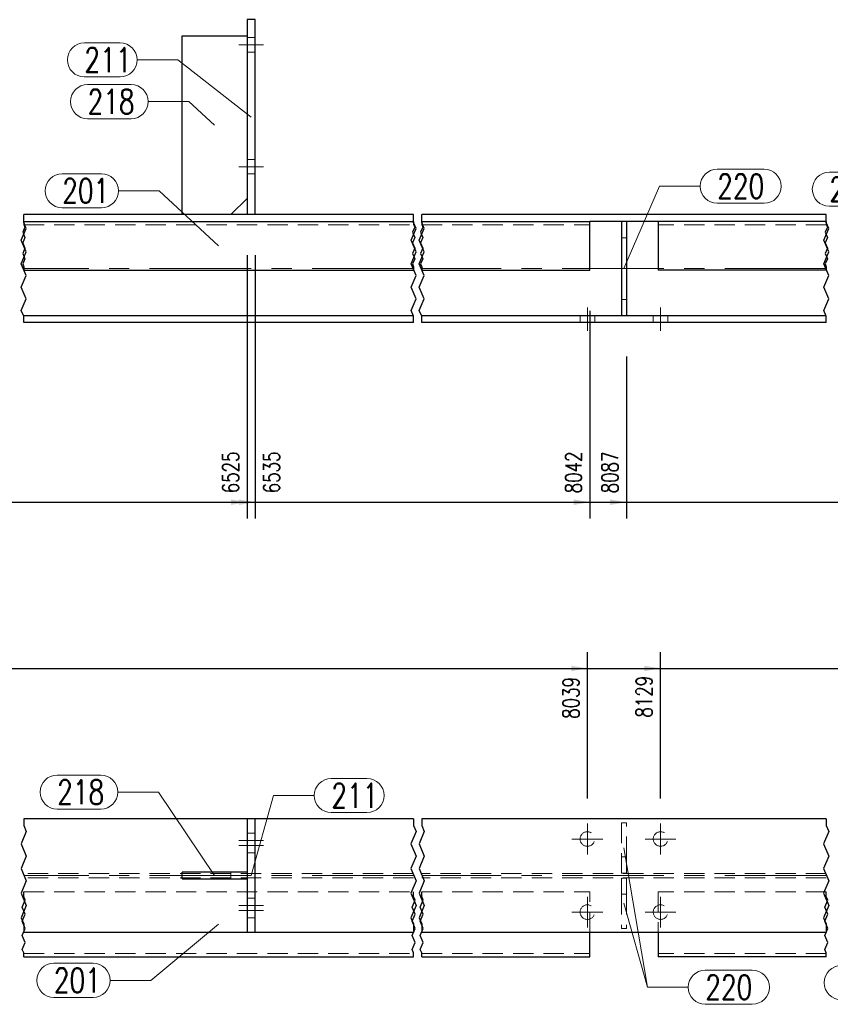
# Model space of a CAD drawing. Header units: millimetres. Extents: x -139 to 714, y 11567 to 12237.
# Tile 15 of 45: x 205 to 305, y 11806 to 11927. Entities that reach past the tile are written whole.
import ezdxf

# ---------------------------------------------------------------- set-up
doc = ezdxf.new("R2010")
doc.units = ezdxf.units.MM
doc.header["$LTSCALE"] = 10
doc.linetypes.add('HIDDEN', pattern=[0.375, 0.25, -0.125])
doc.linetypes.add('MITTE', pattern=[2, 1.25, -0.25, 0.25, -0.25])
doc.layers.get('Defpoints').update_dxf_attribs({"color": 1})
for name, color, linetype, lineweight in [('PS_Bolt', 4, 'Continuous', 13), ('PS_DIM', 4, 'Continuous', 13), ('PS_Hidden', 2, 'HIDDEN', 9), ('PS_Mid', 5, 'MITTE', 15), ('PS_Pos', 1, 'Continuous', 15), ('PS_Shape', 161, 'Continuous', 30), ('PS_SOLID', 7, 'Continuous', 30)]:
    doc.layers.add(name, color=color, linetype=linetype, lineweight=lineweight)
doc.styles.add('simplex', font='simplex.shx', dxfattribs={"width": 0.75})
doc.dimstyles.new('1_10_GŁ_DS1-LS10', dxfattribs={"dimtxt": 2, "dimasz": 2, "dimexe": 2, "dimexo": 5, "dimgap": 1, "dimtad": 1, "dimjust": 4, "dimdec": 0, "dimlfac": 10, "dimtxsty": 'simplex', "dimblk1": 'NONE', "dimsah": 1, "dimcen": 2, "dimclrd": 256, "dimclre": 256, "dimclrt": 3, "dimadec": 1, "dimazin": 0, "dimtfac": 1, "dimtdec": 0, "dimtmove": 2, "dimatfit": 3, "dimfxl": 1, "dimarcsym": 0})

# ---------------------------------------------------------------- blocks, each defined once
blk = doc.blocks.new('*D111')
at = {"layer": 'Defpoints', "color": 0, "transparency": 16777216}
for p in [(233.36, 11903.11), (-55.6, 11889.81), (233.36, 11867.71)]:
    blk.add_point(p, dxfattribs=at)
at = {"layer": 'PS_DIM', "lineweight": -2, "transparency": 16777216}
for p, q in [((233.36, 11898.11), (233.36, 11865.71)), ((-55.6, 11884.81), (-55.6, 11865.71)), ((-55.6, 11867.71), (231.36, 11867.71))]:
    blk.add_line(p, q, dxfattribs=at)
at = {"layer": 'PS_DIM', "transparency": 16777216}
blk.add_solid([(231.36, 11868.04), (231.36, 11867.37), (233.36, 11867.71)], dxfattribs=at)
at = {"layer": 'PS_DIM', "color": 3, "transparency": 16777216, "insert": (231.34, 11871.37), "char_height": 2, "attachment_point": 5, "rotation": 90, "style": 'simplex'}
blk.add_mtext('6525', dxfattribs=at)
blk = doc.blocks.new('_None')
blk = doc.blocks.new('*D112')
at = {"layer": 'Defpoints', "color": 0, "transparency": 16777216}
for p in [(234.36, 11903.11), (-55.6, 11889.81), (234.36, 11867.71)]:
    blk.add_point(p, dxfattribs=at)
at = {"layer": 'PS_DIM', "lineweight": -2, "transparency": 16777216}
for p, q in [((234.36, 11898.11), (234.36, 11865.71)), ((-55.6, 11884.81), (-55.6, 11865.71)), ((-55.6, 11867.71), (232.36, 11867.71))]:
    blk.add_line(p, q, dxfattribs=at)
at = {"layer": 'PS_DIM', "transparency": 16777216}
blk.add_solid([(232.36, 11868.04), (232.36, 11867.37), (234.36, 11867.71)], dxfattribs=at)
at = {"layer": 'PS_DIM', "color": 3, "transparency": 16777216, "insert": (236.38, 11871.37), "char_height": 2, "attachment_point": 5, "rotation": 90, "style": 'simplex'}
blk.add_mtext('6535', dxfattribs=at)
blk = doc.blocks.new('*D113')
at = {"layer": 'Defpoints', "color": 0, "transparency": 16777216}
for p in [(275.57, 11896.26), (-55.6, 11889.81), (275.57, 11867.71)]:
    blk.add_point(p, dxfattribs=at)
at = {"layer": 'PS_DIM', "lineweight": -2, "transparency": 16777216}
for p, q in [((275.57, 11891.26), (275.57, 11865.71)), ((-55.6, 11884.81), (-55.6, 11865.71)), ((-55.6, 11867.71), (273.57, 11867.71))]:
    blk.add_line(p, q, dxfattribs=at)
at = {"layer": 'PS_DIM', "transparency": 16777216}
blk.add_solid([(273.57, 11868.04), (273.57, 11867.37), (275.57, 11867.71)], dxfattribs=at)
at = {"layer": 'PS_DIM', "color": 3, "transparency": 16777216, "insert": (273.55, 11871.37), "char_height": 2, "attachment_point": 5, "rotation": 90, "style": 'simplex'}
blk.add_mtext('8042', dxfattribs=at)
blk = doc.blocks.new('*D114')
at = {"layer": 'Defpoints', "color": 0, "transparency": 16777216}
for p in [(280.06, 11890.66), (-55.6, 11889.81), (280.06, 11867.71)]:
    blk.add_point(p, dxfattribs=at)
at = {"layer": 'PS_DIM', "lineweight": -2, "transparency": 16777216}
for p, q in [((280.06, 11885.66), (280.06, 11865.71)), ((-55.6, 11884.81), (-55.6, 11865.71)), ((-55.6, 11867.71), (278.06, 11867.71))]:
    blk.add_line(p, q, dxfattribs=at)
at = {"layer": 'PS_DIM', "transparency": 16777216}
blk.add_solid([(278.06, 11868.04), (278.06, 11867.37), (280.06, 11867.71)], dxfattribs=at)
at = {"layer": 'PS_DIM', "color": 3, "transparency": 16777216, "insert": (278.04, 11871.37), "char_height": 2, "attachment_point": 5, "rotation": 90, "style": 'simplex'}
blk.add_mtext('8087', dxfattribs=at)
blk = doc.blocks.new('*D115')
at = {"layer": 'Defpoints', "color": 0, "transparency": 16777216}
for p in [(337.16, 11903.11), (-55.6, 11889.81), (337.16, 11867.71)]:
    blk.add_point(p, dxfattribs=at)
at = {"layer": 'PS_DIM', "lineweight": -2, "transparency": 16777216}
for p, q in [((337.16, 11898.11), (337.16, 11865.71)), ((-55.6, 11884.81), (-55.6, 11865.71)), ((-55.6, 11867.71), (335.16, 11867.71))]:
    blk.add_line(p, q, dxfattribs=at)
at = {"layer": 'PS_DIM', "transparency": 16777216}
blk.add_solid([(335.16, 11868.04), (335.16, 11867.37), (337.16, 11867.71)], dxfattribs=at)
at = {"layer": 'PS_DIM', "color": 3, "transparency": 16777216, "insert": (335.14, 11871.37), "char_height": 2, "attachment_point": 5, "rotation": 90, "style": 'simplex'}
blk.add_mtext('8825', dxfattribs=at)
blk = doc.blocks.new('*D116')
at = {"layer": 'Defpoints', "color": 0, "transparency": 16777216}
for p in [(338.16, 11903.11), (-55.6, 11889.81), (338.16, 11867.71)]:
    blk.add_point(p, dxfattribs=at)
at = {"layer": 'PS_DIM', "lineweight": -2, "transparency": 16777216}
for p, q in [((338.16, 11898.11), (338.16, 11865.71)), ((-55.6, 11884.81), (-55.6, 11865.71)), ((-55.6, 11867.71), (336.16, 11867.71))]:
    blk.add_line(p, q, dxfattribs=at)
at = {"layer": 'PS_DIM', "transparency": 16777216}
blk.add_solid([(336.16, 11868.04), (336.16, 11867.37), (338.16, 11867.71)], dxfattribs=at)
at = {"layer": 'PS_DIM', "color": 3, "transparency": 16777216, "insert": (340.18, 11871.37), "char_height": 2, "attachment_point": 5, "rotation": 90, "style": 'simplex'}
blk.add_mtext('8835', dxfattribs=at)
blk = doc.blocks.new('*D117')
at = {"layer": 'Defpoints', "color": 0, "transparency": 16777216}
for p in [(352.16, 11901.46), (-55.6, 11889.81), (352.16, 11867.71)]:
    blk.add_point(p, dxfattribs=at)
at = {"layer": 'PS_DIM', "lineweight": -2, "transparency": 16777216}
for p, q in [((352.16, 11896.46), (352.16, 11865.71)), ((-55.6, 11884.81), (-55.6, 11865.71)), ((-55.6, 11867.71), (350.16, 11867.71))]:
    blk.add_line(p, q, dxfattribs=at)
at = {"layer": 'PS_DIM', "transparency": 16777216}
blk.add_solid([(350.16, 11868.04), (350.16, 11867.37), (352.16, 11867.71)], dxfattribs=at)
at = {"layer": 'PS_DIM', "color": 3, "transparency": 16777216, "insert": (350.14, 11871.37), "char_height": 2, "attachment_point": 5, "rotation": 90, "style": 'simplex'}
blk.add_mtext('8975', dxfattribs=at)
blk = doc.blocks.new('*D118')
at = {"layer": 'Defpoints', "color": 0, "transparency": 16777216}
for p in [(392.16, 11896.26), (-55.6, 11889.81), (392.16, 11867.71)]:
    blk.add_point(p, dxfattribs=at)
at = {"layer": 'PS_DIM', "lineweight": -2, "transparency": 16777216}
for p, q in [((392.16, 11891.26), (392.16, 11865.71)), ((-55.6, 11884.81), (-55.6, 11865.71)), ((-55.6, 11867.71), (390.16, 11867.71))]:
    blk.add_line(p, q, dxfattribs=at)
at = {"layer": 'PS_DIM', "transparency": 16777216}
blk.add_solid([(390.16, 11868.04), (390.16, 11867.37), (392.16, 11867.71)], dxfattribs=at)
at = {"layer": 'PS_DIM', "color": 3, "transparency": 16777216, "insert": (390.14, 11871.05), "char_height": 2, "attachment_point": 5, "rotation": 90, "style": 'simplex'}
blk.add_mtext('9881', dxfattribs=at)
blk = doc.blocks.new('*D119')
at = {"layer": 'Defpoints', "color": 0, "transparency": 16777216}
for p in [(-55.6, 11889.81), (396.57, 11889.81), (396.57, 11867.71)]:
    blk.add_point(p, dxfattribs=at)
at = {"layer": 'PS_DIM', "lineweight": -2, "transparency": 16777216}
for p, q in [((-55.6, 11884.81), (-55.6, 11865.71)), ((396.57, 11884.81), (396.57, 11865.71)), ((-55.6, 11867.71), (394.57, 11867.71))]:
    blk.add_line(p, q, dxfattribs=at)
at = {"layer": 'PS_DIM', "transparency": 16777216}
blk.add_solid([(394.57, 11868.04), (394.57, 11867.37), (396.57, 11867.71)], dxfattribs=at)
at = {"layer": 'PS_DIM', "color": 3, "transparency": 16777216, "insert": (394.55, 11871.37), "char_height": 2, "attachment_point": 5, "rotation": 90, "style": 'simplex'}
blk.add_mtext('9925', dxfattribs=at)
blk = doc.blocks.new('*D120')
at = {"layer": 'Defpoints', "color": 0, "transparency": 16777216}
for p in [(-55.6, 11889.81), (398.07, 11884.71), (398.07, 11867.71)]:
    blk.add_point(p, dxfattribs=at)
at = {"layer": 'PS_DIM', "lineweight": -2, "transparency": 16777216}
for p, q in [((-55.6, 11884.81), (-55.6, 11865.71)), ((398.07, 11879.71), (398.07, 11865.71)), ((-55.6, 11867.71), (396.07, 11867.71))]:
    blk.add_line(p, q, dxfattribs=at)
at = {"layer": 'PS_DIM', "transparency": 16777216}
blk.add_solid([(396.07, 11868.04), (396.07, 11867.37), (398.07, 11867.71)], dxfattribs=at)
at = {"layer": 'PS_DIM', "color": 3, "transparency": 16777216, "insert": (400.09, 11871.37), "char_height": 2, "attachment_point": 5, "rotation": 90, "style": 'simplex'}
blk.add_mtext('9940', dxfattribs=at)
blk = doc.blocks.new('*D138')
at = {"layer": 'Defpoints', "color": 0, "transparency": 16777216}
for p in [(275.26, 11847.24), (275.26, 11826.24), (-55.6, 11814.74)]:
    blk.add_point(p, dxfattribs=at)
at = {"layer": 'PS_DIM', "lineweight": -2, "transparency": 16777216}
for p, q in [((-55.6, 11819.74), (-55.6, 11849.24)), ((275.26, 11831.24), (275.26, 11849.24)), ((-55.6, 11847.24), (273.26, 11847.24))]:
    blk.add_line(p, q, dxfattribs=at)
at = {"layer": 'PS_DIM', "transparency": 16777216}
blk.add_solid([(273.26, 11847.57), (273.26, 11846.91), (275.26, 11847.24)], dxfattribs=at)
at = {"layer": 'PS_DIM', "color": 3, "transparency": 16777216, "insert": (273.24, 11843.61), "char_height": 2, "attachment_point": 5, "rotation": 90, "style": 'simplex'}
blk.add_mtext('8039', dxfattribs=at)
blk = doc.blocks.new('*D139')
at = {"layer": 'Defpoints', "color": 0, "transparency": 16777216}
for p in [(284.26, 11847.24), (284.26, 11826.24), (-55.6, 11814.74)]:
    blk.add_point(p, dxfattribs=at)
at = {"layer": 'PS_DIM', "lineweight": -2, "transparency": 16777216}
for p, q in [((-55.6, 11819.74), (-55.6, 11849.24)), ((284.26, 11831.24), (284.26, 11849.24)), ((-55.6, 11847.24), (282.26, 11847.24))]:
    blk.add_line(p, q, dxfattribs=at)
at = {"layer": 'PS_DIM', "transparency": 16777216}
blk.add_solid([(282.26, 11847.57), (282.26, 11846.91), (284.26, 11847.24)], dxfattribs=at)
at = {"layer": 'PS_DIM', "color": 3, "transparency": 16777216, "insert": (282.24, 11843.76), "char_height": 2, "attachment_point": 5, "rotation": 90, "style": 'simplex'}
blk.add_mtext('8129', dxfattribs=at)
blk = doc.blocks.new('*D140')
at = {"layer": 'Defpoints', "color": 0, "transparency": 16777216}
for p in [(328.66, 11847.24), (328.66, 11833.74), (-55.6, 11814.74)]:
    blk.add_point(p, dxfattribs=at)
at = {"layer": 'PS_DIM', "lineweight": -2, "transparency": 16777216}
for p, q in [((-55.6, 11819.74), (-55.6, 11849.24)), ((328.66, 11838.74), (328.66, 11849.24)), ((-55.6, 11847.24), (326.66, 11847.24))]:
    blk.add_line(p, q, dxfattribs=at)
at = {"layer": 'PS_DIM', "transparency": 16777216}
blk.add_solid([(326.66, 11847.57), (326.66, 11846.91), (328.66, 11847.24)], dxfattribs=at)
at = {"layer": 'PS_DIM', "color": 3, "transparency": 16777216, "insert": (326.64, 11843.58), "char_height": 2, "attachment_point": 5, "rotation": 90, "style": 'simplex'}
blk.add_mtext('8740', dxfattribs=at)
blk = doc.blocks.new('*D141')
at = {"layer": 'Defpoints', "color": 0, "transparency": 16777216}
for p in [(348.66, 11847.24), (348.66, 11833.74), (-55.6, 11814.74)]:
    blk.add_point(p, dxfattribs=at)
at = {"layer": 'PS_DIM', "lineweight": -2, "transparency": 16777216}
for p, q in [((-55.6, 11819.74), (-55.6, 11849.24)), ((348.66, 11838.74), (348.66, 11849.24)), ((-55.6, 11847.24), (346.66, 11847.24))]:
    blk.add_line(p, q, dxfattribs=at)
at = {"layer": 'PS_DIM', "transparency": 16777216}
blk.add_solid([(346.66, 11847.57), (346.66, 11846.91), (348.66, 11847.24)], dxfattribs=at)
at = {"layer": 'PS_DIM', "color": 3, "transparency": 16777216, "insert": (346.64, 11843.58), "char_height": 2, "attachment_point": 5, "rotation": 90, "style": 'simplex'}
blk.add_mtext('8940', dxfattribs=at)
blk = doc.blocks.new('*D142')
at = {"layer": 'Defpoints', "color": 0, "transparency": 16777216}
for p in [(398.07, 11847.24), (398.07, 11828.74), (-55.6, 11814.74)]:
    blk.add_point(p, dxfattribs=at)
at = {"layer": 'PS_DIM', "lineweight": -2, "transparency": 16777216}
for p, q in [((-55.6, 11819.74), (-55.6, 11849.24)), ((398.07, 11833.74), (398.07, 11849.24)), ((-55.6, 11847.24), (396.07, 11847.24))]:
    blk.add_line(p, q, dxfattribs=at)
at = {"layer": 'PS_DIM', "transparency": 16777216}
blk.add_solid([(396.07, 11847.57), (396.07, 11846.91), (398.07, 11847.24)], dxfattribs=at)
at = {"layer": 'PS_DIM', "color": 3, "transparency": 16777216, "insert": (396.05, 11843.58), "char_height": 2, "attachment_point": 5, "rotation": 90, "style": 'simplex'}
blk.add_mtext('9940', dxfattribs=at)
blk = doc.blocks.new('*X347')
at = {"color": 1}
for p, q in [((205.86, 11902.12), (205.86, 11903.11)), ((205.86, 11902.26), (205.86, 11901.9)), ((253.86, 11902.12), (253.86, 11903.11)), ((253.86, 11902.26), (253.86, 11901.9)), ((254.86, 11902.12), (254.86, 11903.11)), ((254.86, 11902.26), (254.86, 11901.9)), ((304.66, 11902.12), (304.66, 11903.11)), ((304.66, 11902.26), (304.66, 11901.9)), ((205.56, 11899.96), (206.17, 11901.4)), ((206, 11901.58), (205.73, 11900.93)), ((206.17, 11901.4), (205.86, 11902.12)), ((205.86, 11901.9), (206, 11901.58)), ((253.56, 11899.96), (254.17, 11901.4)), ((254, 11901.58), (253.73, 11900.93)), ((254.17, 11901.4), (253.86, 11902.12)), ((253.86, 11901.9), (254, 11901.58)), ((254.56, 11899.96), (255.17, 11901.4)), ((255, 11901.58), (254.73, 11900.93)), ((255.17, 11901.4), (254.86, 11902.12)), ((254.86, 11901.9), (255, 11901.58)), ((304.36, 11899.96), (304.97, 11901.4)), ((304.8, 11901.58), (304.53, 11900.93)), ((304.97, 11901.4), (304.66, 11902.12)), ((304.66, 11901.9), (304.8, 11901.58)), ((206.17, 11898.52), (205.56, 11899.96)), ((205.73, 11900.93), (206, 11900.28)), ((206, 11900.28), (205.73, 11899.63)), ((254.17, 11898.52), (253.56, 11899.96)), ((253.73, 11900.93), (254, 11900.28)), ((254, 11900.28), (253.73, 11899.63)), ((255.17, 11898.52), (254.56, 11899.96)), ((254.73, 11900.93), (255, 11900.28)), ((255, 11900.28), (254.73, 11899.63)), ((304.97, 11898.52), (304.36, 11899.96)), ((304.53, 11900.93), (304.8, 11900.28)), ((304.8, 11900.28), (304.53, 11899.63)), ((205.73, 11899.63), (206, 11898.98)), ((206, 11898.98), (205.73, 11898.33)), ((253.73, 11899.63), (254, 11898.98)), ((254, 11898.98), (253.73, 11898.33)), ((254.73, 11899.63), (255, 11898.98)), ((255, 11898.98), (254.73, 11898.33)), ((304.53, 11899.63), (304.8, 11898.98)), ((304.8, 11898.98), (304.53, 11898.33)), ((205.56, 11897.07), (206.17, 11898.52)), ((205.73, 11898.33), (206, 11897.68)), ((206, 11897.68), (205.73, 11897.03)), ((253.56, 11897.07), (254.17, 11898.52)), ((253.73, 11898.33), (254, 11897.68)), ((254, 11897.68), (253.73, 11897.03)), ((254.56, 11897.07), (255.17, 11898.52)), ((254.73, 11898.33), (255, 11897.68)), ((255, 11897.68), (254.73, 11897.03)), ((304.36, 11897.07), (304.97, 11898.52)), ((304.53, 11898.33), (304.8, 11897.68)), ((304.8, 11897.68), (304.53, 11897.03)), ((206.17, 11895.63), (205.56, 11897.07)), ((205.73, 11897.03), (205.86, 11896.7)), ((205.86, 11896.7), (205.86, 11896.26)), ((254.17, 11895.63), (253.56, 11897.07)), ((253.73, 11897.03), (253.86, 11896.7)), ((253.86, 11896.7), (253.86, 11896.26)), ((255.17, 11895.63), (254.56, 11897.07)), ((254.73, 11897.03), (254.86, 11896.7)), ((254.86, 11896.7), (254.86, 11896.26)), ((304.97, 11895.63), (304.36, 11897.07)), ((304.53, 11897.03), (304.66, 11896.7)), ((304.66, 11896.7), (304.66, 11896.26)), ((205.56, 11894.19), (206.17, 11895.63)), ((253.56, 11894.19), (254.17, 11895.63)), ((254.56, 11894.19), (255.17, 11895.63)), ((304.36, 11894.19), (304.97, 11895.63)), ((206.17, 11892.75), (205.56, 11894.19)), ((254.17, 11892.75), (253.56, 11894.19)), ((255.17, 11892.75), (254.56, 11894.19)), ((304.97, 11892.75), (304.36, 11894.19)), ((205.56, 11891.31), (206.17, 11892.75)), ((253.56, 11891.31), (254.17, 11892.75)), ((254.56, 11891.31), (255.17, 11892.75)), ((304.36, 11891.31), (304.97, 11892.75)), ((205.86, 11890.59), (205.56, 11891.31)), ((253.86, 11890.59), (253.56, 11891.31)), ((254.86, 11890.59), (254.56, 11891.31)), ((304.66, 11890.59), (304.36, 11891.31)), ((205.86, 11889.81), (205.86, 11890.59)), ((253.86, 11889.81), (253.86, 11890.59)), ((254.86, 11889.81), (254.86, 11890.59)), ((304.66, 11889.81), (304.66, 11890.59))]:
    blk.add_line(p, q, dxfattribs=at)
at = {"layer": 'PS_Hidden', "color": 2, "linetype": 'HIDDEN'}
for p, q in [((234.36, 11924.91), (233.36, 11924.91)), ((234.36, 11923.11), (233.36, 11923.11)), ((234.36, 11909.91), (233.36, 11909.91)), ((234.36, 11908.11), (233.36, 11908.11)), ((205.86, 11901.86), (253.86, 11901.86)), ((254.86, 11901.86), (275.57, 11901.86)), ((304.66, 11901.86), (283.96, 11901.86)), ((279.46, 11900.26), (280.06, 11900.26)), ((280.06, 11892.66), (279.46, 11892.66)), ((274.36, 11890.66), (274.36, 11889.81)), ((276.16, 11890.66), (276.16, 11889.81)), ((283.36, 11890.66), (283.36, 11889.81)), ((285.16, 11890.66), (285.16, 11889.81))]:
    blk.add_line(p, q, dxfattribs=at)
at = {"layer": 'PS_Mid', "color": 5, "linetype": 'MITTE'}
for p, q in [((232.36, 11924.01), (235.36, 11924.01)), ((232.36, 11924.01), (235.36, 11924.01)), ((232.36, 11924.01), (235.36, 11924.01)), ((232.36, 11924.01), (235.36, 11924.01)), ((232.36, 11909.01), (235.36, 11909.01)), ((232.36, 11909.01), (235.36, 11909.01)), ((232.36, 11909.01), (235.36, 11909.01)), ((232.36, 11909.01), (235.36, 11909.01)), ((253.86, 11896.46), (205.86, 11896.46)), ((304.66, 11896.46), (254.86, 11896.46)), ((275.26, 11888.81), (275.26, 11891.66)), ((275.26, 11888.81), (275.26, 11891.66)), ((284.26, 11888.81), (284.26, 11891.66)), ((284.26, 11888.81), (284.26, 11891.66))]:
    blk.add_line(p, q, dxfattribs=at)
at = {"layer": 'PS_SOLID', "color": 7, "linetype": 'Continuous'}
for p, q in [((233.36, 11927.11), (233.36, 11903.11)), ((234.36, 11927.11), (233.36, 11927.11)), ((234.36, 11903.11), (234.36, 11927.11)), ((225.36, 11903.11), (225.36, 11925.11)), ((225.36, 11925.11), (233.36, 11925.11)), ((231.36, 11903.11), (233.36, 11905.11)), ((253.86, 11903.11), (205.86, 11903.11)), ((205.86, 11902.26), (253.86, 11902.26)), ((234.36, 11903.11), (233.36, 11903.11)), ((304.66, 11903.11), (254.86, 11903.11)), ((254.86, 11902.26), (275.57, 11902.26)), ((275.57, 11896.26), (275.57, 11902.26)), ((283.96, 11902.26), (275.57, 11902.26)), ((279.46, 11902.26), (279.46, 11890.66)), ((280.06, 11902.26), (280.06, 11890.66)), ((283.96, 11902.26), (283.96, 11896.26)), ((304.66, 11902.26), (283.96, 11902.26)), ((205.86, 11896.26), (253.86, 11896.26)), ((254.86, 11896.26), (275.57, 11896.26)), ((304.66, 11896.26), (283.96, 11896.26)), ((253.86, 11890.66), (205.86, 11890.66)), ((304.66, 11890.66), (254.86, 11890.66)), ((253.86, 11889.81), (205.86, 11889.81)), ((304.66, 11889.81), (254.86, 11889.81))]:
    blk.add_line(p, q, dxfattribs=at)
blk = doc.blocks.new('*X365')
at = {"color": 1}
for p, q in [((213.72, 11919.12), (219.08, 11919.12)), ((221.18, 11917.02), (226.18, 11917.02)), ((229.36, 11914.11), (226.18, 11917.02)), ((213.72, 11914.92), (219.08, 11914.92))]:
    blk.add_line(p, q, dxfattribs=at)
for centre, start, end in [((213.72, 11917.02), 90, 270), ((219.08, 11917.02), 270, 90)]:
    blk.add_arc(centre, 2.1, start, end, dxfattribs=at)
at = {"color": 2, "style": 'simplex', "width": 0.75}
blk.add_text('218', height=3, dxfattribs=at).set_placement((213.72, 11915.52))
blk = doc.blocks.new('*X366')
at = {"color": 1}
for p, q in [((210.6, 11908.14), (215.42, 11908.14)), ((217.52, 11906.04), (222.52, 11906.04)), ((229.84, 11899.26), (222.52, 11906.04)), ((210.6, 11903.94), (215.42, 11903.94))]:
    blk.add_line(p, q, dxfattribs=at)
for centre, start, end in [((210.6, 11906.04), 90, 270), ((215.42, 11906.04), 270, 90)]:
    blk.add_arc(centre, 2.1, start, end, dxfattribs=at)
at = {"color": 2, "style": 'simplex', "width": 0.75}
blk.add_text('201', height=3, dxfattribs=at).set_placement((210.6, 11904.54))
blk = doc.blocks.new('*X367')
at = {"color": 1}
for p, q in [((213.33, 11924.26), (217.72, 11924.26)), ((219.82, 11922.16), (224.82, 11922.16)), ((233.86, 11915.11), (224.82, 11922.16)), ((213.33, 11920.06), (217.72, 11920.06))]:
    blk.add_line(p, q, dxfattribs=at)
for centre, start, end in [((213.33, 11922.16), 90, 270), ((217.72, 11922.16), 270, 90)]:
    blk.add_arc(centre, 2.1, start, end, dxfattribs=at)
at = {"color": 2, "style": 'simplex', "width": 0.75}
blk.add_text('211', height=3, dxfattribs=at).set_placement((213.33, 11920.66))
blk = doc.blocks.new('*X371')
at = {"color": 1}
for p, q in [((305.05, 11908.33), (310.51, 11908.33)), ((312.61, 11906.23), (317.61, 11906.23)), ((331.16, 11901.86), (317.61, 11906.23)), ((305.05, 11904.13), (310.51, 11904.13))]:
    blk.add_line(p, q, dxfattribs=at)
for centre, start, end in [((305.05, 11906.23), 90, 270), ((310.51, 11906.23), 270, 90)]:
    blk.add_arc(centre, 2.1, start, end, dxfattribs=at)
at = {"color": 2, "style": 'simplex', "width": 0.75}
blk.add_text('214', height=3, dxfattribs=at).set_placement((305.05, 11904.73))
blk = doc.blocks.new('*X376')
at = {"color": 1}
for p, q in [((291.24, 11908.7), (297.02, 11908.7)), ((279.76, 11896.46), (284.14, 11906.6)), ((284.14, 11906.6), (289.14, 11906.6)), ((291.24, 11904.5), (297.02, 11904.5))]:
    blk.add_line(p, q, dxfattribs=at)
for centre, start, end in [((291.24, 11906.6), 90, 270), ((297.02, 11906.6), 270, 90)]:
    blk.add_arc(centre, 2.1, start, end, dxfattribs=at)
at = {"color": 2, "style": 'simplex', "width": 0.75}
blk.add_text('220', height=3, dxfattribs=at).set_placement((291.24, 11905.1))
blk = doc.blocks.new('*X377')
at = {"color": 1}
for p, q in [((291.24, 11908.7), (297.02, 11908.7)), ((279.76, 11896.46), (284.14, 11906.6)), ((284.14, 11906.6), (289.14, 11906.6)), ((291.24, 11904.5), (297.02, 11904.5))]:
    blk.add_line(p, q, dxfattribs=at)
for centre, start, end in [((291.24, 11906.6), 90, 270), ((297.02, 11906.6), 270, 90)]:
    blk.add_arc(centre, 2.1, start, end, dxfattribs=at)
at = {"color": 2, "style": 'simplex', "width": 0.75}
blk.add_text('220', height=3, dxfattribs=at).set_placement((291.24, 11905.1))
blk = doc.blocks.new('*X382')
at = {"color": 4, "linetype": 'Continuous'}
blk.add_line((284.26, 11826.24), (284.26, 11826.24), dxfattribs=at)
blk.add_line((284.26, 11826.24), (284.26, 11826.24), dxfattribs=at)
blk.add_line((284.26, 11826.24), (284.26, 11826.24), dxfattribs=at)
blk.add_line((284.26, 11826.24), (284.26, 11826.24), dxfattribs=at)
blk.add_line((284.26, 11826.24), (284.26, 11826.24), dxfattribs=at)
blk = doc.blocks.new('*X387')
at = {"color": 1}
for p, q in [((205.86, 11828.74), (205.86, 11827.92)), ((253.86, 11828.74), (253.86, 11827.92)), ((254.86, 11828.74), (254.86, 11827.92)), ((304.66, 11828.74), (304.66, 11827.92)), ((206.18, 11827.16), (205.54, 11825.64)), ((205.86, 11827.92), (206.18, 11827.16)), ((254.18, 11827.16), (253.54, 11825.64)), ((253.86, 11827.92), (254.18, 11827.16)), ((255.18, 11827.16), (254.54, 11825.64)), ((254.86, 11827.92), (255.18, 11827.16)), ((304.98, 11827.16), (304.34, 11825.64)), ((304.66, 11827.92), (304.98, 11827.16)), ((205.54, 11825.64), (206.18, 11824.12)), ((253.54, 11825.64), (254.18, 11824.12)), ((254.54, 11825.64), (255.18, 11824.12)), ((304.34, 11825.64), (304.98, 11824.12)), ((206.18, 11824.12), (205.54, 11822.61)), ((254.18, 11824.12), (253.54, 11822.61)), ((255.18, 11824.12), (254.54, 11822.61)), ((304.98, 11824.12), (304.34, 11822.61)), ((205.54, 11822.61), (206.18, 11821.09)), ((253.54, 11822.61), (254.18, 11821.09)), ((254.54, 11822.61), (255.18, 11821.09)), ((304.34, 11822.61), (304.98, 11821.09)), ((206.18, 11821.09), (205.54, 11819.57)), ((254.18, 11821.09), (253.54, 11819.57)), ((255.18, 11821.09), (254.54, 11819.57)), ((304.98, 11821.09), (304.34, 11819.57)), ((205.54, 11819.57), (206.18, 11818.06)), ((205.68, 11817.85), (206.05, 11818.71)), ((205.86, 11819.15), (205.86, 11819.74)), ((206.05, 11818.71), (205.86, 11819.15)), ((253.54, 11819.57), (254.18, 11818.06)), ((253.68, 11817.85), (254.05, 11818.71)), ((253.86, 11819.15), (253.86, 11819.74)), ((254.05, 11818.71), (253.86, 11819.15)), ((254.54, 11819.57), (255.18, 11818.06)), ((254.68, 11817.85), (255.05, 11818.71)), ((254.86, 11819.15), (254.86, 11819.74)), ((255.05, 11818.71), (254.86, 11819.15)), ((304.34, 11819.57), (304.98, 11818.06)), ((304.48, 11817.85), (304.85, 11818.71)), ((304.66, 11819.15), (304.66, 11819.74)), ((304.85, 11818.71), (304.66, 11819.15)), ((206.18, 11818.06), (205.54, 11816.54)), ((206.05, 11816.98), (205.68, 11817.85)), ((254.18, 11818.06), (253.54, 11816.54)), ((254.05, 11816.98), (253.68, 11817.85)), ((255.18, 11818.06), (254.54, 11816.54)), ((255.05, 11816.98), (254.68, 11817.85)), ((304.98, 11818.06), (304.34, 11816.54)), ((304.85, 11816.98), (304.48, 11817.85)), ((205.54, 11816.54), (205.86, 11815.78)), ((205.68, 11816.11), (206.05, 11816.98)), ((206.05, 11815.24), (205.68, 11816.11)), ((253.54, 11816.54), (253.86, 11815.78)), ((253.68, 11816.11), (254.05, 11816.98)), ((254.05, 11815.24), (253.68, 11816.11)), ((254.54, 11816.54), (254.86, 11815.78)), ((254.68, 11816.11), (255.05, 11816.98)), ((255.05, 11815.24), (254.68, 11816.11)), ((304.34, 11816.54), (304.66, 11815.78)), ((304.48, 11816.11), (304.85, 11816.98)), ((304.85, 11815.24), (304.48, 11816.11)), ((205.68, 11814.38), (206.05, 11815.24)), ((205.86, 11815.78), (205.86, 11814.74)), ((253.68, 11814.38), (254.05, 11815.24)), ((253.86, 11815.78), (253.86, 11814.74)), ((254.68, 11814.38), (255.05, 11815.24)), ((254.86, 11815.78), (254.86, 11814.74)), ((304.48, 11814.38), (304.85, 11815.24)), ((304.66, 11815.78), (304.66, 11814.74)), ((206.05, 11813.51), (205.68, 11814.38)), ((254.05, 11813.51), (253.68, 11814.38)), ((255.05, 11813.51), (254.68, 11814.38)), ((304.85, 11813.51), (304.48, 11814.38)), ((205.68, 11812.64), (206.05, 11813.51)), ((205.86, 11812.21), (205.68, 11812.64)), ((253.68, 11812.64), (254.05, 11813.51)), ((253.86, 11812.21), (253.68, 11812.64)), ((254.68, 11812.64), (255.05, 11813.51)), ((254.86, 11812.21), (254.68, 11812.64)), ((304.48, 11812.64), (304.85, 11813.51)), ((304.66, 11812.21), (304.48, 11812.64)), ((205.86, 11811.74), (205.86, 11812.21)), ((253.86, 11811.74), (253.86, 11812.21)), ((254.86, 11811.74), (254.86, 11812.21)), ((304.66, 11811.74), (304.66, 11812.21))]:
    blk.add_line(p, q, dxfattribs=at)
at = {"layer": 'PS_Hidden', "color": 2, "linetype": 'HIDDEN'}
for p, q in [((280.06, 11828.24), (279.46, 11828.24)), ((279.46, 11828.24), (279.46, 11824.04)), ((280.06, 11824.04), (280.06, 11828.24)), ((233.36, 11826.94), (234.36, 11826.94)), ((233.36, 11824.54), (234.36, 11824.54)), ((279.46, 11824.04), (280.06, 11824.04)), ((279.46, 11822.04), (279.46, 11824.04)), ((280.06, 11824.04), (280.06, 11822.04)), ((253.86, 11822.01), (205.86, 11822.01)), ((253.86, 11821.46), (205.86, 11821.46)), ((231.36, 11822.14), (231.36, 11821.34)), ((304.66, 11822.01), (254.86, 11822.01)), ((304.66, 11821.46), (254.86, 11821.46)), ((280.06, 11822.04), (279.46, 11822.04)), ((279.46, 11819.44), (279.46, 11821.44)), ((279.46, 11821.44), (280.06, 11821.44)), ((280.06, 11821.44), (280.06, 11819.44)), ((205.86, 11819.74), (253.86, 11819.74)), ((233.36, 11818.94), (234.36, 11818.94)), ((254.86, 11819.74), (275.57, 11819.74)), ((275.57, 11814.74), (275.57, 11819.74)), ((279.46, 11819.44), (279.46, 11815.24)), ((280.06, 11819.44), (279.46, 11819.44)), ((280.06, 11819.44), (280.06, 11815.24)), ((283.96, 11819.74), (283.96, 11814.74)), ((304.66, 11819.74), (283.96, 11819.74)), ((233.36, 11816.54), (234.36, 11816.54)), ((280.06, 11815.24), (279.46, 11815.24)), ((205.86, 11812.14), (253.86, 11812.14)), ((254.86, 11812.14), (275.57, 11812.14)), ((304.66, 11812.14), (283.96, 11812.14))]:
    blk.add_line(p, q, dxfattribs=at)
at = {"layer": 'PS_Hidden', "color": 2, "extrusion": (0, 0, -1)}
for centre in [(-275.26, 11826.24), (-284.26, 11826.24), (-275.26, 11817.24), (-284.26, 11817.24)]:
    blk.add_circle(centre, 0.9, dxfattribs=at)
at = {"layer": 'PS_Mid', "color": 5, "linetype": 'MITTE'}
for p, q in [((275.26, 11828.14), (275.26, 11824.34)), ((284.26, 11828.14), (284.26, 11824.34)), ((232.36, 11826.04), (235.36, 11826.04)), ((232.36, 11826.04), (235.36, 11826.04)), ((277.16, 11826.24), (273.36, 11826.24)), ((286.16, 11826.24), (282.36, 11826.24)), ((232.36, 11825.44), (235.36, 11825.44)), ((232.36, 11825.44), (235.36, 11825.44)), ((253.86, 11821.74), (205.86, 11821.74)), ((304.66, 11821.74), (254.86, 11821.74)), ((275.26, 11819.14), (275.26, 11815.34)), ((284.26, 11819.14), (284.26, 11815.34)), ((232.36, 11818.04), (235.36, 11818.04)), ((232.36, 11818.04), (235.36, 11818.04)), ((232.36, 11817.44), (235.36, 11817.44)), ((232.36, 11817.44), (235.36, 11817.44)), ((277.16, 11817.24), (273.36, 11817.24)), ((286.16, 11817.24), (282.36, 11817.24))]:
    blk.add_line(p, q, dxfattribs=at)
at = {"layer": 'PS_SOLID', "color": 7, "linetype": 'Continuous'}
for p, q in [((233.36, 11828.74), (205.86, 11828.74)), ((233.36, 11828.74), (233.36, 11814.74)), ((234.36, 11828.74), (233.36, 11828.74)), ((234.36, 11814.74), (234.36, 11828.74)), ((253.86, 11828.74), (234.36, 11828.74)), ((304.66, 11828.74), (254.86, 11828.74)), ((225.36, 11821.34), (225.36, 11822.14)), ((233.36, 11822.14), (225.36, 11822.14)), ((225.36, 11821.34), (233.36, 11821.34)), ((233.36, 11814.74), (205.86, 11814.74)), ((234.36, 11814.74), (233.36, 11814.74)), ((253.86, 11814.74), (234.36, 11814.74)), ((304.66, 11814.74), (254.86, 11814.74)), ((275.57, 11811.74), (275.57, 11814.74)), ((283.96, 11814.74), (283.96, 11811.74)), ((205.86, 11811.74), (253.86, 11811.74)), ((254.86, 11811.74), (275.57, 11811.74)), ((304.66, 11811.74), (283.96, 11811.74))]:
    blk.add_line(p, q, dxfattribs=at)
blk = doc.blocks.new('*X388')
at = {"color": 4, "linetype": 'Continuous'}
blk.add_line((275.26, 11817.24), (275.26, 11817.24), dxfattribs=at)
blk.add_line((275.26, 11817.24), (275.26, 11817.24), dxfattribs=at)
blk.add_line((275.26, 11817.24), (275.26, 11817.24), dxfattribs=at)
blk.add_line((275.26, 11817.24), (275.26, 11817.24), dxfattribs=at)
blk.add_line((275.26, 11817.24), (275.26, 11817.24), dxfattribs=at)
blk = doc.blocks.new('*X389')
at = {"color": 4, "linetype": 'Continuous'}
blk.add_line((275.26, 11826.24), (275.26, 11826.24), dxfattribs=at)
blk.add_line((275.26, 11826.24), (275.26, 11826.24), dxfattribs=at)
blk.add_line((275.26, 11826.24), (275.26, 11826.24), dxfattribs=at)
blk.add_line((275.26, 11826.24), (275.26, 11826.24), dxfattribs=at)
blk.add_line((275.26, 11826.24), (275.26, 11826.24), dxfattribs=at)
blk = doc.blocks.new('*X391')
at = {"color": 4, "linetype": 'Continuous'}
blk.add_line((284.26, 11817.24), (284.26, 11817.24), dxfattribs=at)
blk.add_line((284.26, 11817.24), (284.26, 11817.24), dxfattribs=at)
blk.add_line((284.26, 11817.24), (284.26, 11817.24), dxfattribs=at)
blk.add_line((284.26, 11817.24), (284.26, 11817.24), dxfattribs=at)
blk.add_line((284.26, 11817.24), (284.26, 11817.24), dxfattribs=at)
blk = doc.blocks.new('*X408')
at = {"color": 1}
for p, q in [((243.73, 11833.69), (248.12, 11833.69)), ((233.86, 11821.74), (236.63, 11831.59)), ((236.63, 11831.59), (241.63, 11831.59)), ((243.73, 11829.49), (248.12, 11829.49))]:
    blk.add_line(p, q, dxfattribs=at)
for centre, start, end in [((243.73, 11831.59), 90, 270), ((248.12, 11831.59), 270, 90)]:
    blk.add_arc(centre, 2.1, start, end, dxfattribs=at)
at = {"color": 2, "style": 'simplex', "width": 0.75}
blk.add_text('211', height=3, dxfattribs=at).set_placement((243.73, 11830.09))
blk = doc.blocks.new('*X409')
at = {"color": 1}
for p, q in [((229.84, 11815.74), (221.49, 11808.84)), ((209.57, 11810.94), (214.39, 11810.94)), ((216.49, 11808.84), (221.49, 11808.84)), ((209.57, 11806.74), (214.39, 11806.74))]:
    blk.add_line(p, q, dxfattribs=at)
for centre, start, end in [((209.57, 11808.84), 90, 270), ((214.39, 11808.84), 270, 90)]:
    blk.add_arc(centre, 2.1, start, end, dxfattribs=at)
at = {"color": 2, "style": 'simplex', "width": 0.75}
blk.add_text('201', height=3, dxfattribs=at).set_placement((209.57, 11807.34))
blk = doc.blocks.new('*X410')
at = {"color": 1}
for p, q in [((209.98, 11834.12), (215.34, 11834.12)), ((217.44, 11832.02), (222.44, 11832.02)), ((229.36, 11821.74), (222.44, 11832.02)), ((209.98, 11829.92), (215.34, 11829.92))]:
    blk.add_line(p, q, dxfattribs=at)
for centre, start, end in [((209.98, 11832.02), 90, 270), ((215.34, 11832.02), 270, 90)]:
    blk.add_arc(centre, 2.1, start, end, dxfattribs=at)
at = {"color": 2, "style": 'simplex', "width": 0.75}
blk.add_text('218', height=3, dxfattribs=at).set_placement((209.98, 11830.52))
blk = doc.blocks.new('*X411')
at = {"color": 1}
for p, q in [((279.76, 11818.34), (282.67, 11807.99)), ((289.77, 11810.09), (295.56, 11810.09)), ((282.67, 11807.99), (287.67, 11807.99)), ((289.77, 11805.89), (295.56, 11805.89))]:
    blk.add_line(p, q, dxfattribs=at)
for centre, start, end in [((289.77, 11807.99), 90, 270), ((295.56, 11807.99), 270, 90)]:
    blk.add_arc(centre, 2.1, start, end, dxfattribs=at)
at = {"color": 2, "style": 'simplex', "width": 0.75}
blk.add_text('220', height=3, dxfattribs=at).set_placement((289.77, 11806.49))
blk = doc.blocks.new('*X412')
at = {"color": 1}
for p, q in [((279.76, 11825.14), (282.67, 11807.99)), ((289.77, 11810.09), (295.56, 11810.09)), ((282.67, 11807.99), (287.67, 11807.99)), ((289.77, 11805.89), (295.56, 11805.89))]:
    blk.add_line(p, q, dxfattribs=at)
for centre, start, end in [((289.77, 11807.99), 90, 270), ((295.56, 11807.99), 270, 90)]:
    blk.add_arc(centre, 2.1, start, end, dxfattribs=at)
at = {"color": 2, "style": 'simplex', "width": 0.75}
blk.add_text('220', height=3, dxfattribs=at).set_placement((289.77, 11806.49))
blk = doc.blocks.new('*X414')
at = {"color": 1}
for p, q in [((333.16, 11821.74), (318.98, 11808.55)), ((306.52, 11810.65), (311.88, 11810.65)), ((313.98, 11808.55), (318.98, 11808.55)), ((306.52, 11806.45), (311.88, 11806.45))]:
    blk.add_line(p, q, dxfattribs=at)
for centre, start, end in [((306.52, 11808.55), 90, 270), ((311.88, 11808.55), 270, 90)]:
    blk.add_arc(centre, 2.1, start, end, dxfattribs=at)
at = {"color": 2, "style": 'simplex', "width": 0.75}
blk.add_text('218', height=3, dxfattribs=at).set_placement((306.52, 11807.05))

msp = doc.modelspace()

# ---------------------------------------------------------------- block references
at = {"layer": 'PS_Bolt', "color": 4}
for name in ['*X389', '*X382', '*X388', '*X391']:
    msp.add_blockref(name, (0, 0), dxfattribs=at)
at = {"layer": 'PS_Pos'}
for name in ['*X367', '*X365', '*X376', '*X377', '*X371', '*X366', '*X410', '*X408', '*X412', '*X414', '*X411', '*X409']:
    msp.add_blockref(name, (0, 0), dxfattribs=at)
at = {"layer": 'PS_Shape', "color": 6}
for name in ['*X347', '*X387']:
    msp.add_blockref(name, (0, 0), dxfattribs=at)

# ---------------------------------------------------------------- dimensions: what is measured, and where the dimension line sits
at = {"layer": 'PS_DIM'}
for base, p1, p2, text, picture, middle in [((233.36, 11867.71), (-55.6, 11889.81), (233.36, 11903.11), '6525', '*D111', (231.34, 11871.37)), ((234.36, 11867.71), (-55.6, 11889.81), (234.36, 11903.11), '6535', '*D112', (236.38, 11871.37)), ((337.16, 11867.71), (-55.6, 11889.81), (337.16, 11903.11), '8825', '*D115', (335.14, 11871.37)), ((338.16, 11867.71), (-55.6, 11889.81), (338.16, 11903.11), '8835', '*D116', (340.18, 11871.37)), ((352.16, 11867.71), (-55.6, 11889.81), (352.16, 11901.46), '8975', '*D117', (350.14, 11871.37)), ((275.57, 11867.71), (-55.6, 11889.81), (275.57, 11896.26), '8042', '*D113', (273.55, 11871.37)), ((392.16, 11867.71), (-55.6, 11889.81), (392.16, 11896.26), '9881', '*D118', (390.14, 11871.05)), ((280.06, 11867.71), (-55.6, 11889.81), (280.06, 11890.66), '8087', '*D114', (278.04, 11871.37)), ((396.57, 11867.71), (-55.6, 11889.81), (396.57, 11889.81), '9925', '*D119', (394.55, 11871.37)), ((398.07, 11867.71), (-55.6, 11889.81), (398.07, 11884.71), '9940', '*D120', (400.09, 11871.37)), ((275.26, 11847.24), (-55.6, 11814.74), (275.26, 11826.24), '8039', '*D138', (273.24, 11843.61)), ((284.26, 11847.24), (-55.6, 11814.74), (284.26, 11826.24), '8129', '*D139', (282.24, 11843.76)), ((328.66, 11847.24), (-55.6, 11814.74), (328.66, 11833.74), '8740', '*D140', (326.64, 11843.58)), ((348.66, 11847.24), (-55.6, 11814.74), (348.66, 11833.74), '8940', '*D141', (346.64, 11843.58)), ((398.07, 11847.24), (-55.6, 11814.74), (398.07, 11828.74), '9940', '*D142', (396.05, 11843.58))]:
    dim = msp.add_linear_dim(base=base, p1=p1, p2=p2, text=text, dimstyle='1_10_GŁ_DS1-LS10', dxfattribs=at)
    dim.commit()
    dim.dimension.update_dxf_attribs({"geometry": picture, "text_midpoint": middle, "dimtype": 128, "text_rotation": 90})

doc.saveas('drawing.dxf')
